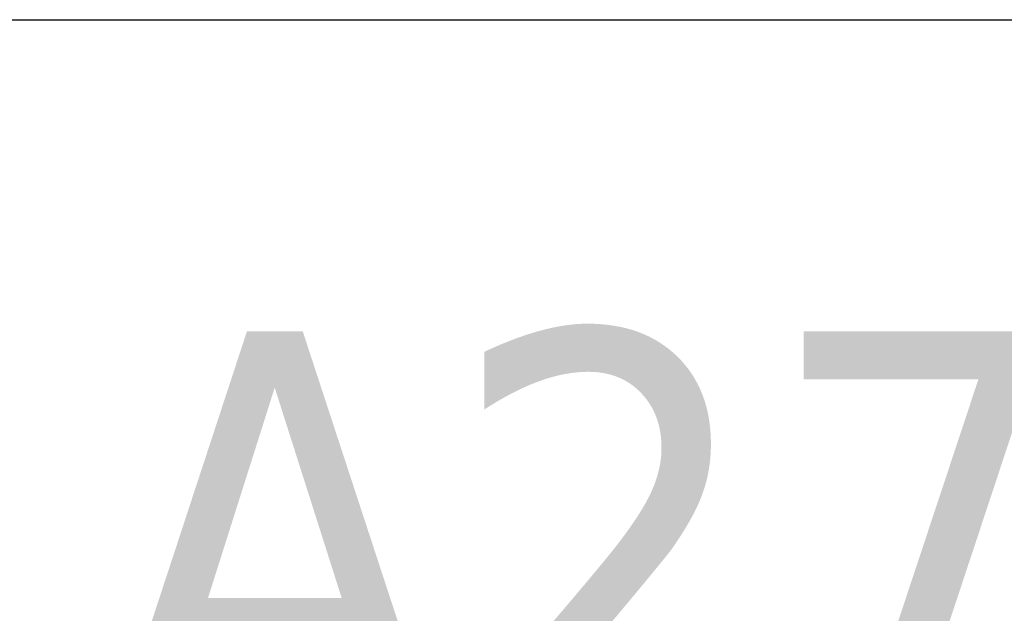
# Model space of a CAD drawing. Header units: metres. Extents: x 391.1 to 427.5, y 12.8 to 28.4.
# Tile 192 of 234: x 407.98 to 408.33, y 27.499 to 27.71. Entities that reach past the tile are written whole.
import ezdxf

# ---------------------------------------------------------------- set-up
doc = ezdxf.new("R2010")
doc.units = ezdxf.units.M
for name, color, linetype, lineweight in [('A-WALL-____-MCUT', 7, 'Continuous', 25), ('A-WALL-____-OTLN', 7, 'Continuous', 25), ('E-LITE-EQPM-IDEN', 7, 'Continuous', 30)]:
    doc.layers.add(name, color=color, linetype=linetype, lineweight=lineweight)
doc.styles.add('Tahoma_4', font='tahoma.ttf', dxfattribs={"height": 0.15})

# ---------------------------------------------------------------- blocks, each defined once
blk = doc.blocks.new('Family - Evans PA-152288-03_ENLLUMENAT_P0A')
at = {"layer": 'A-WALL-____-MCUT', "color": 253, "true_color": 0xaaaaaa}
blk.add_line((0, 0), (3.00106, 0), dxfattribs=at)
at = {"layer": 'A-WALL-____-OTLN', "color": 253, "true_color": 0xaaaaaa}
blk.add_line((0, 0), (3.00106, 0), dxfattribs=at)
at = {"layer": 'A-WALL-____-OTLN', "color": 253, "lineweight": 18, "true_color": 0xaaaaaa}
blk.add_line((0, 0), (3.00106, 0), dxfattribs=at)
blk = doc.blocks.new('LONDR55-XX_ZZ-ARQ-CAA-M3D-Londres55_ifc-1-03_ENLLUMENAT_P0A')
at = {"layer": 'A-WALL-____-OTLN', "color": 253, "lineweight": 18, "true_color": 0xaaaaaa}
blk.add_blockref('Family - Evans PA-152288-03_ENLLUMENAT_P0A', (405.77587, 27.70959), dxfattribs=at)

msp = doc.modelspace()

# ---------------------------------------------------------------- block references
at = {"lineweight": 5}
msp.add_blockref('LONDR55-XX_ZZ-ARQ-CAA-M3D-Londres55_ifc-1-03_ENLLUMENAT_P0A', (0, 0), dxfattribs=at)

# ---------------------------------------------------------------- texts
at = {"layer": 'E-LITE-EQPM-IDEN', "insert": (407.91162, 27.59902), "char_height": 0.15, "width": 0.7375525, "attachment_point": 1, "style": 'Tahoma_4'}
msp.add_mtext('LA27.7', dxfattribs=at)

doc.saveas('drawing.dxf')
